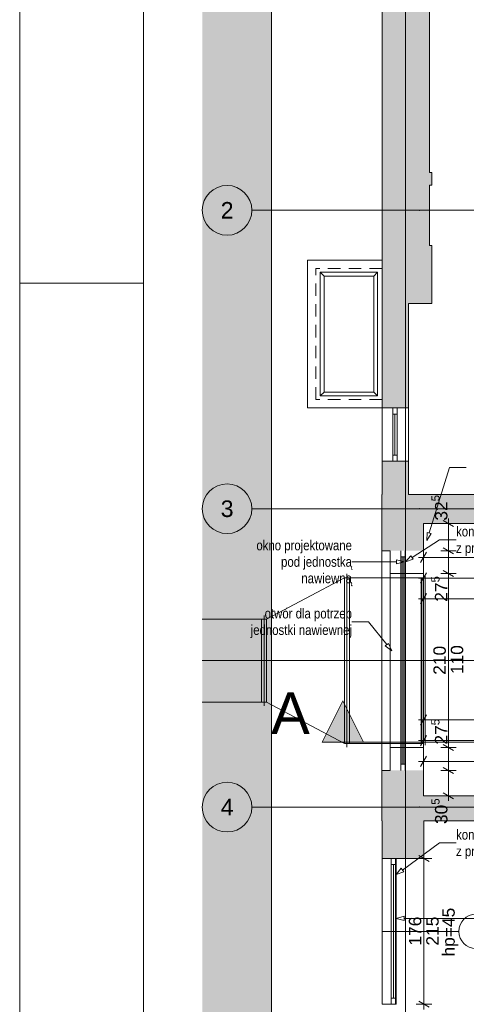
# Paper-space layout 'A-33 RZUT - PIĘTRO 3' of a CAD drawing. Header units: millimetres. Extents: x 0 to 800, y 0 to 550.
# Tile 2 of 14: x 0 to 108, y 123 to 361. Entities that reach past the tile are written whole.
import ezdxf
from ezdxf.xclip import XClip

# ---------------------------------------------------------------- set-up
doc = ezdxf.new("R2010")
doc.units = ezdxf.units.MM
doc.header["$MEASUREMENT"] = 0
doc.header["$XCLIPFRAME"] = 0
for name, pattern in [('ACAD_ISO03W100', [300, 120, -180]), ('DASHDOT', [254, 127, -63.5, 0, -63.5]), ('DASHDOTX2', [1000, 500, -250, 0, -250]), ('Przer. długie kreski', [2.5, 1.5, -1]), ('PRZERYWANA_DU_A', [550, 350, -200])]:
    doc.linetypes.add(name, pattern=pattern)
for name, color, linetype, lineweight in [('0_Nr_pióra__1', 7, 'Continuous', 20), ('0_Nr_pióra__2', 8, 'Continuous', 13), ('A_Arkusz_Nr_pióra__1', 7, 'Continuous', 20), ('A_linie przekroju_Nr_pióra__1', 7, 'Continuous', 20), ('A_wymiary_Nr_pióra__1', 7, 'Continuous', 20), ('A_wymiary_Nr_pióra__2', 8, 'Continuous', 13), ('A_ściany_Nr_pióra__1', 7, 'Continuous', 20), ('A_ściany_Nr_pióra__3', 252, 'Continuous', 13), ('Drzwi Archicad_Nr_pióra__1', 7, 'Continuous', 20), ('Okna Archicada_Nr_pióra__3', 252, 'Continuous', 13), ('Znaczniki okien Archicada_Nr_pióra__3', 252, 'Continuous', 13)]:
    doc.layers.add(name, color=color, linetype=linetype, lineweight=lineweight)
for name, color, linetype, lineweight, true_color in [('A_Arkusz_Nr_pióra__237', 7, 'Continuous', 5, 0x343434), ('A_opis_Nr_pióra__255', 7, 'Continuous', 15, 0x242424), ('A_opis_Nr_pióra__8', 7, 'Continuous', 13, 0x4c4c4c), ('A_osie_Nr_pióra__16', 7, 'Continuous', 5, 0x0f0f0f), ('A_osie_Nr_pióra__76', 7, 'Continuous', 5, 0x2d2d2d), ('A_sanitarne_Nr_pióra__6', 7, 'Continuous', 13, 0xa9a9a9), ('A_ściany_Nr_pióra__10', 7, 'Continuous', 13, 0x4b4b4b), ('A_ściany_Nr_pióra__19', 7, 'Continuous', 5, 0x191919), ('Okna Archicada_Nr_pióra__19', 7, 'Continuous', 5, 0x191919)]:
    doc.layers.add(name, color=color, linetype=linetype, lineweight=lineweight, true_color=true_color)
for name, color, linetype in [('A_linie przekroju', 7, 'Continuous'), ('A_podrys', 7, 'Continuous'), ('A_ściany', 7, 'Continuous')]:
    doc.layers.add(name, color=color, linetype=linetype)
doc.styles.add('STYL_AUTOMATYCZNY_1', font='arial.ttf')
doc.styles.add('STYL_AUTOMATYCZNY_2', font='ARIALN.TTF')
doc.styles.add('STYL_AUTOMATYCZNY_5', font='arial.ttf')

# ---------------------------------------------------------------- blocks, each defined once
blk = doc.blocks.new('Rysunek_1_1', base_point=(-3193.41, -647.6))
at = {"linetype": 'Continuous', "lineweight": 0, "true_color": 0x484848}
blk.add_hatch(color=251, dxfattribs=at).paths.add_polyline_path([(44.07, 110.55), (60.84, 110.55), (60.84, 528.17), (44.07, 528.17)])
at = {"layer": 'A_linie przekroju', "linetype": 'Continuous', "lineweight": 0, "true_color": 0x000000}
blk.add_hatch(color=18, dxfattribs=at).paths.add_polyline_path([(73.04, 186.21), (83.04, 186.21), (78.04, 196.21)])
at = {"layer": 'A_ściany', "linetype": 'Continuous', "lineweight": 0, "true_color": 0x000000}
for points in [[(87.52, 430.17), (87.52, 306.07), (98.93, 306.07), (98.93, 422.07)], [(98.93, 320.65), (99.55, 320.65), (99.55, 323.65), (98.93, 323.65)], [(87.52, 306.07), (87.52, 292.05), (99.55, 292.05), (99.55, 306.07)], [(93.92, 292.05), (87.52, 292.05), (87.52, 266.89), (93.92, 266.89)], [(93.92, 254.01), (87.52, 254.01), (87.52, 245.95), (93.92, 245.95)], [(87.44, 245.95), (87.44, 232.42), (97.53, 232.42), (97.53, 238.95)], [(97.53, 238.95), (191.73, 238.95), (191.73, 245.95), (87.44, 245.95)], [(87.44, 179.42), (87.44, 167.27), (97.53, 173.27), (97.53, 179.42)], [(192.95, 173.27), (97.53, 173.27), (87.44, 167.27), (192.95, 167.27)], [(87.52, 167.27), (87.52, 158.17), (97.61, 158.17), (97.61, 167.27)]]:
    blk.add_hatch(color=18, dxfattribs=at).paths.add_polyline_path(points)
at = {"layer": '0_Nr_pióra__2', "color": 8, "linetype": 'PRZERYWANA_DU_A', "lineweight": 13, "ltscale": 2, "flags": 128}
blk.add_lwpolyline([(60.84, 528.17), (60.84, 110.55)], dxfattribs=at)
at = {"layer": 'A_linie przekroju_Nr_pióra__1', "color": 7, "linetype": 'ACAD_ISO03W100', "lineweight": 20, "ltscale": 2}
blk.add_line((83.04, 186.21), (544.97, 186.21), dxfattribs=at)
at = {"layer": 'A_linie przekroju_Nr_pióra__1', "color": 7, "linetype": 'Continuous', "lineweight": 20, "ltscale": 2, "flags": 128}
blk.add_lwpolyline([(73.04, 186.21), (83.04, 186.21), (78.04, 196.21)], close=True, dxfattribs=at)
at = {"layer": 'A_opis_Nr_pióra__255', "color": 250, "linetype": 'Continuous', "lineweight": 15, "ltscale": 2, "true_color": 0x242424}
for p, q in [((98.87, 236.7), (103.76, 252.47)), ((103.76, 252.47), (107.78, 252.47)), ((98.32, 234.92), (98.39, 236.85)), ((98.32, 234.92), (99.35, 236.56)), ((98.39, 236.85), (99.35, 236.56)), ((94.75, 230.78), (101.34, 235.06)), ((101.34, 235.06), (105.37, 235.06)), ((93.18, 229.76), (94.47, 231.2)), ((94.47, 231.2), (95.02, 230.36)), ((84.25, 229.72), (80.23, 229.72)), ((90.96, 229.72), (84.25, 229.72)), ((90.96, 229.22), (90.96, 230.22)), ((92.83, 229.72), (90.96, 230.22)), ((92.83, 229.72), (90.96, 229.22)), ((93.18, 229.76), (95.02, 230.36)), ((84.25, 215.26), (80.23, 215.26)), ((88.66, 209.75), (84.25, 215.26)), ((88.27, 209.44), (89.05, 210.06)), ((89.82, 208.29), (88.27, 209.44)), ((89.82, 208.29), (89.05, 210.06)), ((92.44, 155.37), (101.34, 161.89)), ((101.34, 161.89), (105.37, 161.89)), ((90.93, 154.27), (92.14, 155.78)), ((90.93, 154.27), (92.73, 154.97)), ((92.14, 155.78), (92.73, 154.97)), ((90.93, 143.7), (92.8, 144.2)), ((90.93, 143.7), (92.8, 143.2)), ((92.8, 144.2), (92.8, 143.2)), ((92.8, 143.7), (110.7, 143.7))]:
    blk.add_line(p, q, dxfattribs=at)
at = {"layer": 'A_osie_Nr_pióra__16', "color": 250, "linetype": 'DASHDOTX2', "lineweight": 5, "ltscale": 2, "true_color": 0x0f0f0f}
for p, q in [((93.18, 374.19), (93.18, 110.55)), ((96.57, 314.55), (56.07, 314.55)), ((544.97, 314.55), (96.57, 314.55)), ((96.57, 314.55), (96.57, 314.55)), ((96.57, 242.55), (56.07, 242.55)), ((544.97, 242.55), (96.57, 242.55)), ((96.57, 242.55), (96.57, 242.55)), ((96.57, 170.55), (56.07, 170.55)), ((544.97, 170.55), (96.57, 170.55)), ((96.57, 170.55), (96.57, 170.55))]:
    blk.add_line(p, q, dxfattribs=at)
for p in [(96.57, 314.55), (96.57, 242.55), (96.57, 170.55)]:
    blk.add_point(p, dxfattribs=at)
at = {"layer": 'A_osie_Nr_pióra__76', "color": 250, "linetype": 'Continuous', "lineweight": 5, "ltscale": 2, "true_color": 0x2d2d2d}
for centre in [(50.07, 314.55), (50.07, 242.55), (50.07, 170.55)]:
    blk.add_circle(centre, 6, dxfattribs=at)
at = {"layer": 'A_sanitarne_Nr_pióra__6', "color": 253, "linetype": 'Continuous', "lineweight": 13, "ltscale": 2, "true_color": 0xa9a9a9}
for p, q in [((73.48, 298.69), (72.58, 299.59)), ((72.58, 299.59), (86.38, 299.59)), ((72.58, 269.79), (72.58, 299.59)), ((86.38, 299.59), (85.48, 298.69)), ((86.38, 299.59), (86.38, 269.79)), ((73.48, 298.69), (73.48, 270.69)), ((73.48, 298.69), (85.48, 298.69)), ((85.48, 298.69), (85.48, 270.69)), ((72.58, 269.79), (73.48, 270.69)), ((86.38, 269.79), (72.58, 269.79)), ((73.48, 270.69), (85.48, 270.69)), ((86.38, 269.79), (85.48, 270.69)), ((78.41, 225.91), (59.61, 215.91)), ((97.53, 225.91), (78.41, 225.91)), ((78.41, 225.91), (78.41, 185.91)), ((79.01, 185.01), (79.01, 226.81)), ((79.61, 185.91), (79.61, 225.91)), ((96.93, 185.91), (96.93, 225.91)), ((97.13, 225.91), (97.53, 225.91)), ((97.13, 225.91), (97.13, 185.91)), ((97.53, 185.01), (97.53, 226.81)), ((97.53, 226.31), (97.53, 225.91)), ((97.53, 185.91), (97.53, 225.91)), ((97.93, 226.31), (97.93, 185.51)), ((97.93, 185.51), (97.93, 226.31)), ((97.93, 226.31), (97.93, 185.51)), ((59.01, 216.81), (59.01, 195.01)), ((44.07, 215.91), (59.61, 215.91)), ((58.41, 215.91), (58.41, 195.91)), ((59.61, 215.91), (59.61, 195.91)), ((59.61, 195.91), (44.07, 195.91)), ((59.61, 195.91), (78.41, 185.91)), ((78.41, 185.91), (97.53, 185.91)), ((97.53, 185.91), (97.13, 185.91)), ((97.53, 185.91), (97.53, 185.51))]:
    blk.add_line(p, q, dxfattribs=at)
at = {"layer": 'A_sanitarne_Nr_pióra__6', "color": 253, "linetype": 'DASHDOT', "lineweight": 13, "ltscale": 2, "true_color": 0xa9a9a9}
blk.add_line((44.07, 205.91), (97.53, 205.91), dxfattribs=at)
at = {"layer": 'A_wymiary_Nr_pióra__1', "color": 7, "linetype": 'Continuous', "lineweight": 20, "ltscale": 2}
for p, q in [((104.78, 238.22), (102.28, 239.67)), ((102.28, 233.14), (104.78, 231.69)), ((98.25, 232.06), (96.81, 229.56)), ((98.25, 227.06), (96.81, 224.56)), ((102.28, 227.63), (104.78, 226.18)), ((98.25, 222.06), (96.81, 219.56)), ((98.25, 192.84), (96.81, 190.34)), ((98.25, 187.84), (96.81, 185.34)), ((102.28, 185.63), (104.78, 184.18)), ((98.25, 182.84), (96.81, 180.34)), ((102.28, 180.14), (104.78, 178.69)), ((102.28, 173.99), (104.78, 172.54)), ((98.86, 157.45), (96.36, 158.89)), ((96.36, 123.69), (98.86, 122.25))]:
    blk.add_line(p, q, dxfattribs=at)
at = {"layer": 'A_wymiary_Nr_pióra__2', "color": 8, "linetype": 'Continuous', "lineweight": 13, "ltscale": 2}
for p, q in [((103.53, 238.95), (103.53, 240.17)), ((105.41, 238.95), (101.66, 238.95)), ((103.53, 232.42), (103.53, 238.95)), ((96.31, 230.81), (97.53, 230.81)), ((97.53, 228.93), (97.53, 232.68)), ((97.53, 230.81), (191.73, 230.81)), ((105.41, 232.42), (101.66, 232.42)), ((103.53, 226.91), (103.53, 232.42)), ((96.31, 225.81), (97.53, 225.81)), ((97.53, 223.93), (97.53, 227.68)), ((97.53, 225.81), (128.53, 225.81)), ((105.41, 226.91), (101.66, 226.91)), ((103.53, 184.91), (103.53, 226.91)), ((97.53, 218.93), (97.53, 222.68)), ((96.31, 220.81), (97.53, 220.81)), ((97.53, 220.81), (228.13, 220.81)), ((97.53, 189.71), (97.53, 193.46)), ((96.31, 191.59), (97.53, 191.59)), ((97.53, 191.59), (228.73, 191.59)), ((97.53, 184.71), (97.53, 188.46)), ((96.31, 186.59), (97.53, 186.59)), ((97.53, 186.59), (129.93, 186.59)), ((97.53, 179.71), (97.53, 183.46)), ((105.41, 184.91), (101.66, 184.91)), ((103.53, 179.42), (103.53, 184.91)), ((96.31, 181.59), (97.53, 181.59)), ((97.53, 181.59), (192.95, 181.59)), ((105.41, 179.42), (101.66, 179.42)), ((103.53, 173.27), (103.53, 179.42)), ((105.41, 173.27), (101.66, 173.27)), ((103.53, 172.04), (103.53, 173.27)), ((97.61, 158.17), (97.61, 159.39)), ((99.49, 158.17), (95.74, 158.17)), ((97.61, 122.97), (97.61, 158.17)), ((99.49, 122.97), (95.74, 122.97)), ((97.61, 121.74), (97.61, 122.97))]:
    blk.add_line(p, q, dxfattribs=at)
at = {"layer": 'A_ściany_Nr_pióra__1', "color": 7, "linetype": 'Continuous', "lineweight": 20, "ltscale": 2}
for p, q in [((99.55, 320.65), (99.55, 323.65)), ((87.52, 266.89), (93.92, 266.89)), ((87.52, 254.01), (93.92, 254.01)), ((87.44, 233.5), (87.44, 178.33)), ((97.53, 233.5), (97.53, 178.33)), ((89.44, 232.42), (89.44, 179.42)), ((87.52, 122.97), (90.93, 122.97))]:
    blk.add_line(p, q, dxfattribs=at)
at = {"layer": 'A_ściany_Nr_pióra__1', "color": 7, "linetype": 'Continuous', "lineweight": 20, "ltscale": 2, "flags": 128}
for points in [[(87.52, 430.17), (87.52, 306.07)], [(98.93, 323.65), (98.93, 422.07)], [(99.55, 323.65), (98.93, 323.65)], [(98.93, 306.07), (98.93, 320.65)], [(98.93, 320.65), (99.55, 320.65)], [(87.52, 306.07), (87.52, 292.05)], [(99.55, 306.07), (98.93, 306.07)], [(99.55, 292.05), (99.55, 306.07)], [(87.52, 292.05), (87.52, 266.89)], [(93.92, 292.05), (99.55, 292.05)], [(93.92, 266.89), (93.92, 292.05)], [(87.52, 254.01), (87.52, 245.95)], [(93.92, 245.95), (93.92, 254.01)], [(87.44, 245.95), (87.44, 232.42)], [(87.52, 245.95), (87.44, 245.95)], [(140.93, 245.95), (93.92, 245.95)], [(97.53, 232.42), (97.53, 238.95)], [(97.53, 238.95), (191.73, 238.95)], [(87.44, 232.42), (89.44, 232.42)], [(87.44, 179.42), (87.44, 167.27)], [(89.44, 179.42), (87.44, 179.42)], [(97.53, 173.27), (97.53, 179.42)], [(192.95, 173.27), (97.53, 173.27)], [(87.44, 167.27), (87.52, 167.27)], [(87.52, 167.27), (87.52, 158.17)], [(97.61, 167.27), (192.95, 167.27)], [(97.61, 158.17), (97.61, 167.27)], [(90.93, 158.17), (87.52, 158.17)], [(90.93, 158.17), (97.61, 158.17)]]:
    blk.add_lwpolyline(points, dxfattribs=at)
at = {"layer": 'A_ściany_Nr_pióra__10', "color": 251, "linetype": 'Continuous', "lineweight": 13, "ltscale": 2, "true_color": 0x4b4b4b}
for p, q in [((87.44, 302.49), (69.52, 302.49)), ((69.52, 266.89), (69.52, 302.49)), ((87.44, 266.89), (69.52, 266.89))]:
    blk.add_line(p, q, dxfattribs=at)
at = {"layer": 'A_ściany_Nr_pióra__10', "color": 251, "linetype": 'Przer. długie kreski', "lineweight": 13, "ltscale": 2, "true_color": 0x4b4b4b}
for p, q in [((87.44, 300.49), (71.52, 300.49)), ((71.52, 268.89), (71.52, 300.49)), ((87.44, 268.89), (71.52, 268.89))]:
    blk.add_line(p, q, dxfattribs=at)
at = {"layer": 'A_ściany_Nr_pióra__19', "color": 250, "linetype": 'Continuous', "lineweight": 5, "ltscale": 2, "true_color": 0x191919}
for p, q in [((87.52, 266.89), (87.52, 254.01)), ((93.92, 254.01), (93.92, 266.89))]:
    blk.add_line(p, q, dxfattribs=at)
at = {"layer": 'A_ściany_Nr_pióra__3', "color": 252, "linetype": 'Continuous', "lineweight": 13, "ltscale": 2}
for p, q in [((87.52, 158.17), (87.52, 122.97)), ((90.93, 122.97), (90.93, 158.17))]:
    blk.add_line(p, q, dxfattribs=at)
at = {"layer": 'Drzwi Archicad_Nr_pióra__1', "color": 7, "linetype": 'Continuous', "lineweight": 20, "ltscale": 2}
blk.add_line((99.55, 320.65), (99.55, 323.65), dxfattribs=at)
at = {"layer": 'Okna Archicada_Nr_pióra__19', "color": 250, "linetype": 'Continuous', "lineweight": 5, "ltscale": 2, "true_color": 0x191919}
for p, q in [((91.12, 266.89), (90.12, 266.89)), ((90.12, 266.89), (90.12, 254.01)), ((91.12, 254.01), (91.12, 266.89)), ((91.12, 265.39), (90.12, 265.39)), ((90.62, 255.51), (90.62, 265.39)), ((91.12, 255.51), (90.12, 255.51)), ((90.12, 254.01), (91.12, 254.01)), ((94.93, 226.91), (89.44, 226.91)), ((89.44, 226.91), (89.44, 184.91)), ((94.93, 226.91), (97.53, 226.91)), ((97.53, 226.91), (97.53, 184.91)), ((94.93, 184.91), (89.44, 184.91)), ((94.93, 184.91), (97.53, 184.91))]:
    blk.add_line(p, q, dxfattribs=at)
at = {"layer": 'Okna Archicada_Nr_pióra__3', "color": 252, "linetype": 'Continuous', "lineweight": 13, "ltscale": 2}
for p, q in [((92.04, 179.42), (92.04, 232.42)), ((92.04, 230.92), (93.04, 230.92)), ((92.34, 180.92), (92.34, 230.92)), ((92.74, 180.92), (92.74, 230.92)), ((93.04, 179.42), (93.04, 232.42)), ((92.04, 180.92), (93.04, 180.92)), ((90.72, 158.17), (89.72, 158.17)), ((89.72, 158.17), (89.72, 122.97)), ((90.72, 122.97), (90.72, 158.17)), ((90.72, 156.67), (89.72, 156.67)), ((90.22, 124.47), (90.22, 156.67)), ((90.72, 124.47), (89.72, 124.47)), ((89.72, 122.97), (90.72, 122.97))]:
    blk.add_line(p, q, dxfattribs=at)
at = {"layer": 'Znaczniki okien Archicada_Nr_pióra__3', "color": 252, "linetype": 'Continuous', "lineweight": 13, "ltscale": 2}
for p, q in [((130.47, 205.92), (84.51, 205.92)), ((106.02, 140.57), (87.52, 140.57))]:
    blk.add_line(p, q, dxfattribs=at)
blk.add_arc((110.14, 140.57), 4.12, 90, 270, dxfattribs=at)
at = {"layer": 'A_linie przekroju_Nr_pióra__1', "color": 7, "linetype": 'Continuous', "lineweight": 20, "insert": (70.04, 188.21), "char_height": 10, "attachment_point": 9, "style": 'STYL_AUTOMATYCZNY_1'}
blk.add_mtext('\\A1;{\\pqr;\\pt0;\\fArial|b0|i0|c238|p0;\\W1.000000;A}', dxfattribs=at)
at = {"layer": 'A_opis_Nr_pióra__8', "color": 251, "linetype": 'Continuous', "lineweight": 13, "true_color": 0x4c4c4c, "char_height": 2.4, "style": 'STYL_AUTOMATYCZNY_2'}
for s, insert, width, attachment_point, line_spacing_factor in [('\\A1;{\\pql;\\fArial Narrow|b0|i0|c238|p0;\\W1.000000;konstrukcja otworu zgodnie z projektem konstrukcji}', (105.37, 234.71), 33.909, 4, 0.996837), ('\\A1;{\\pqr;\\fArial Narrow|b0|i0|c238|p0;\\W1.000000;okno projektowane pod jednostką nawiewną}', (80.23, 229.38), 25.3237, 6, 0.992179), ('\\A1;{\\pqr;\\fArial Narrow|b0|i0|c238|p0;\\W1.000000;otwór dla potrzeb jednostki nawiewnej}', (80.23, 214.92), 25.3237, 6, 0.99654), ('\\A1;{\\pql;\\fArial Narrow|b0|i0|c238|p0;\\W1.000000;konstrukcja otworu zgodnie z projektem konstrukcji}', (105.37, 161.55), 33.909, 4, 0.996837)]:
    blk.add_mtext(s, dxfattribs=dict(at, insert=insert, width=width, attachment_point=attachment_point, line_spacing_factor=line_spacing_factor))
at = {"layer": 'A_osie_Nr_pióra__76', "color": 250, "linetype": 'Continuous', "lineweight": 5, "true_color": 0x2d2d2d, "char_height": 4, "attachment_point": 1, "style": 'STYL_AUTOMATYCZNY_1'}
for s, insert in [('\\A1;{\\pql;\\pt0;\\fArial|b0|i0|c238|p0;\\W1.000000;2}', (48.54, 316.55)), ('\\A1;{\\pql;\\pt0;\\fArial|b0|i0|c238|p0;\\W1.000000;3}', (48.54, 244.55)), ('\\A1;{\\pql;\\pt0;\\fArial|b0|i0|c238|p0;\\W1.000000;4}', (48.54, 172.55))]:
    blk.add_mtext(s, dxfattribs=dict(at, insert=insert))
at = {"layer": 'A_wymiary_Nr_pióra__1', "color": 7, "linetype": 'Continuous', "lineweight": 20, "char_height": 3, "rotation": 90}
for s, insert, attachment_point, style in [('\\A1;{\\pql;\\fArial|b0|i0|c238|p0;\\W1.000000;32\\fArial|b0|i0|c238|p0;\\W1.000000;\\A1{\\H.66x;\\S5^  ;}}', (104.15, 239.67), 7, 'STYL_AUTOMATYCZNY_1'), ('\\A1;{\\pql;\\fArial|b0|i0|c238|p0;\\W1.000000;27\\fArial|b0|i0|c238|p0;\\W1.000000;\\A1{\\H.66x;\\S5^  ;}}', (104.13, 220.1), 7, 'STYL_AUTOMATYCZNY_1'), ('\\A1;{\\pql;\\fArial|b0|i0|c238|p0;\\W1.000000;27\\fArial|b0|i0|c238|p0;\\W1.000000;\\A1{\\H.66x;\\S5^  ;}}', (104.13, 185.63), 7, 'STYL_AUTOMATYCZNY_1'), ('\\A1;{\\pql;\\fArial|b0|i0|c238|p0;\\W1.000000;30\\fArial|b0|i0|c238|p0;\\W1.000000;\\A1{\\H.66x;\\S5^  ;}}', (104.15, 166.46), 7, 'STYL_AUTOMATYCZNY_1'), ('\\A1;{\\pqc;\\fArial|b0|i0|c238|p0;\\W1.000000;hp=45}', (102.04, 140.38), 2, 'STYL_AUTOMATYCZNY_5')]:
    blk.add_mtext(s, dxfattribs=dict(at, insert=insert, attachment_point=attachment_point, style=style))
at = {"layer": 'A_wymiary_Nr_pióra__1', "color": 7, "linetype": 'Continuous', "lineweight": 20, "char_height": 3, "attachment_point": 7, "rotation": 90, "style": 'STYL_AUTOMATYCZNY_5'}
for s, insert, width in [('\\A1;{\\pql;\\fArial|b0|i0|c238|p0;\\W1.000000;210}', (102.93, 202.47), 6.8645), ('\\A1;{\\pql;\\fArial|b0|i0|c238|p0;\\W1.000000;110}', (107.13, 202.63), 6.5592), ('\\A1;{\\pql;\\fArial|b0|i0|c238|p0;\\W1.000000;176}', (97.01, 137.13), 6.8645), ('\\A1;{\\pql;\\fArial|b0|i0|c238|p0;\\W1.000000;215}', (101.21, 137.13), 6.8645)]:
    blk.add_mtext(s, dxfattribs=dict(at, insert=insert, width=width))

psp = doc.layouts.new('A-33 RZUT - PIĘTRO 3')

# ---------------------------------------------------------------- linework, layer by layer
at = {"layer": 'A_Arkusz_Nr_pióra__1', "color": 7, "linetype": 'Continuous', "lineweight": 20}
psp.add_line((29.9, 545.1), (29.9, 4.9), dxfattribs=at)
at = {"layer": 'A_Arkusz_Nr_pióra__1', "color": 7, "linetype": 'Continuous', "lineweight": 20, "flags": 128}
psp.add_lwpolyline([(0, 550), (800, 550), (800, 0), (0, 0)], close=True, dxfattribs=at)
at = {"layer": 'A_Arkusz_Nr_pióra__237', "color": 250, "linetype": 'Continuous', "lineweight": 5, "true_color": 0x343434}
psp.add_line((0, 297), (29.9, 297), dxfattribs=at)

# ---------------------------------------------------------------- block references
at = {"layer": 'A_podrys', "color": 37, "linetype": 'Continuous', "lineweight": 5, "true_color": 0x656532}
ref = psp.add_blockref('Rysunek_1_1', (-3193.41, -647.6), dxfattribs=at)
XClip(ref).set_block_clipping_path([(44.069637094, 110.5468323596), (544.9695795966, 528.1668323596)])

# ---------------------------------------------------------------- texts
at = {"layer": '0_Nr_pióra__1', "color": 7, "linetype": 'Continuous', "lineweight": 20, "insert": (33.05, 11.42), "char_height": 2, "attachment_point": 7, "line_spacing_factor": 1.025639, "style": 'STYL_AUTOMATYCZNY_2'}
psp.add_mtext('\\A1;{\\pql;\\fArial Narrow|b0|i0|c238|p0;\\W1.000000;S\\fArial Narrow|b0|i0|c238|p0;\\W1.000000;\\A1{\\H.66x;\\S ^ i ;}\\fArial Narrow|b0|i0|c238|p0;\\W1.000000;- uzupełnienie ściany analogiczne do stanu istniejącego \\P\\pql;\\fArial Narrow|b0|i0|c238|p0;\\W1.000000;o odporności pożarowej podanej na rysunku^I^I^Igr. ściany istn.\\P\\pql;\\fArial Narrow|b0|i0|c238|p0;\\W1.000000;\\P\\pql;\\fArial Narrow|b0|i0|c238|p0;\\W1.000000;S\\fArial Narrow|b0|i0|c238|p0;\\W1.000000;\\A1{\\H.66x;\\S ^ 1 ;}\\fArial Narrow|b0|i0|c238|p0;\\W1.000000;- okładzina ppoż Promatec-H Promat lub równoważne REI 120^I5cm  \\P\\pql;\\fArial Narrow|b0|i0|c238|p0;\\W1.000000;\\P\\pql;\\fArial Narrow|b0|i0|c238|p0;\\W1.000000;S\\fArial Narrow|b0|i0|c238|p0;\\W1.000000;\\A1{\\H.66x;\\S ^ 2 ;}\\fArial Narrow|b0|i0|c238|p0;\\W1.000000;- okładzina ppoż Promatec-H Promat lub równoważne REI 120^I2,5cm  \\P\\pql;\\pt2.49905;\\fArial Narrow|b0|i0|c238|p0;\\W1.000000;^I^I^I\\P\\pql;\\pt2.49905;\\fArial Narrow|b0|i0|c238|p0;\\W1.000000;S\\fArial Narrow|b0|i0|c238|p0;\\W1.000000;\\A1{\\H.66x;\\S ^ 3c;}\\fArial Narrow|b0|i0|c238|p0;\\W1.000000;- obudowa kanału REIS 120^I^I^I^I15,5cm\\P\\pql;\\pt2.49905;\\fArial Narrow|b0|i0|c238|p0;\\W1.000000;płyta Promatect-L500 lub równoważne^I^I^I5cm\\P\\pql;\\pt2.49905;\\fArial Narrow|b0|i0|c238|p0;\\W1.000000;impregnat Promat-2000 lub równoważneó\\P\\pql;\\pt2.49905;\\fArial Narrow|b0|i0|c238|p0;\\W1.000000;konstrukcja stalowa\\P\\pql;\\pt2.49905;\\fArial Narrow|b0|i0|c238|p0;\\W1.000000;^I  wełna mineralna o gęstości 120 kg/m\\fArial Narrow|b0|i0|c238|p0;\\W1.000000;\\A1{\\H.66x;\\S3^  ;}\\fArial Narrow|b0|i0|c238|p0;\\W1.000000; np. Isover lub równoważne^I10cm\\P\\pql;\\pt2.49905;\\fArial Narrow|b0|i0|c238|p0;\\W1.000000;tynk mineralny Drytex z powłoką akrylową Demandit Metalic \\P\\pql;\\pt2.49905;\\fArial Narrow|b0|i0|c238|p0;\\W1.000000;^I^Iw kolorze 203 Silver firmy Dryvit lub równoważny ^I0,5cm\\P\\pql;\\pt2.49905;\\fArial Narrow|b0|i0|c238|p0;\\W1.000000;\\P\\pql;\\pt2.49905;\\fArial Narrow|b0|i0|c238|p0;\\W1.000000;S\\fArial Narrow|b0|i0|c238|p0;\\W1.000000;\\A1{\\H.66x;\\S ^ 3d;}\\fArial Narrow|b0|i0|c238|p0;\\W1.000000;- obudowa kanału REIS 120^I^I^I^I32,5cm\\P\\pql;\\pt2.49905;\\fArial Narrow|b0|i0|c238|p0;\\W1.000000;płyta Promatect-L500 lub równoważne^I^I^I4cm\\P\\pql;\\pt2.49905;\\fArial Narrow|b0|i0|c238|p0;\\W1.000000;^I  wełna mineralna o gęstości 120 kg/m\\fArial Narrow|b0|i0|c238|p0;\\W1.000000;\\A1{\\H.66x;\\S3^  ;}\\fArial Narrow|b0|i0|c238|p0;\\W1.000000; np. Isover lub równoważne^I17cm\\P\\pql;\\pt2.49905;\\fArial Narrow|b0|i0|c238|p0;\\W1.000000;istniejąca ściana żelbetowa szybu windowego\\P\\pql;\\pt2.49905;\\fArial Narrow|b0|i0|c238|p0;\\W1.000000;\\P\\pql;\\pt2.49905;\\fArial Narrow|b0|i0|c238|p0;\\W1.000000;S\\fArial Narrow|b0|i0|c238|p0;\\W1.000000;\\A1{\\H.66x;\\S ^ 4 ;}\\fArial Narrow|b0|i0|c238|p0;\\W1.000000;- ściana systemowa gipsowo kartonowa EI 60^I^I^I12,5cm\\P\\pql;\\pt2.49905;\\fArial Narrow|b0|i0|c238|p0;\\W1.000000;2xpłyta GKF^I^I^I^I^I2x1,25cm\\P\\pql;\\pt2.49905;\\fArial Narrow|b0|i0|c238|p0;\\W1.000000;Profil systemowy np. Rigips CW/UW 75 Ultrastil z wypełnieniem\\P\\pql;\\pt2.49905;\\fArial Narrow|b0|i0|c238|p0;\\W1.000000;z wełny mineralnej np. Isover Aku-płyta lub równoważne^I^I7,5cm\\P\\pql;\\pt2.49905;\\fArial Narrow|b0|i0|c238|p0;\\W1.000000;2xpłyta GKF^I^I^I^I^I2x1,25cm}', dxfattribs=at)

doc.saveas('drawing.dxf')
